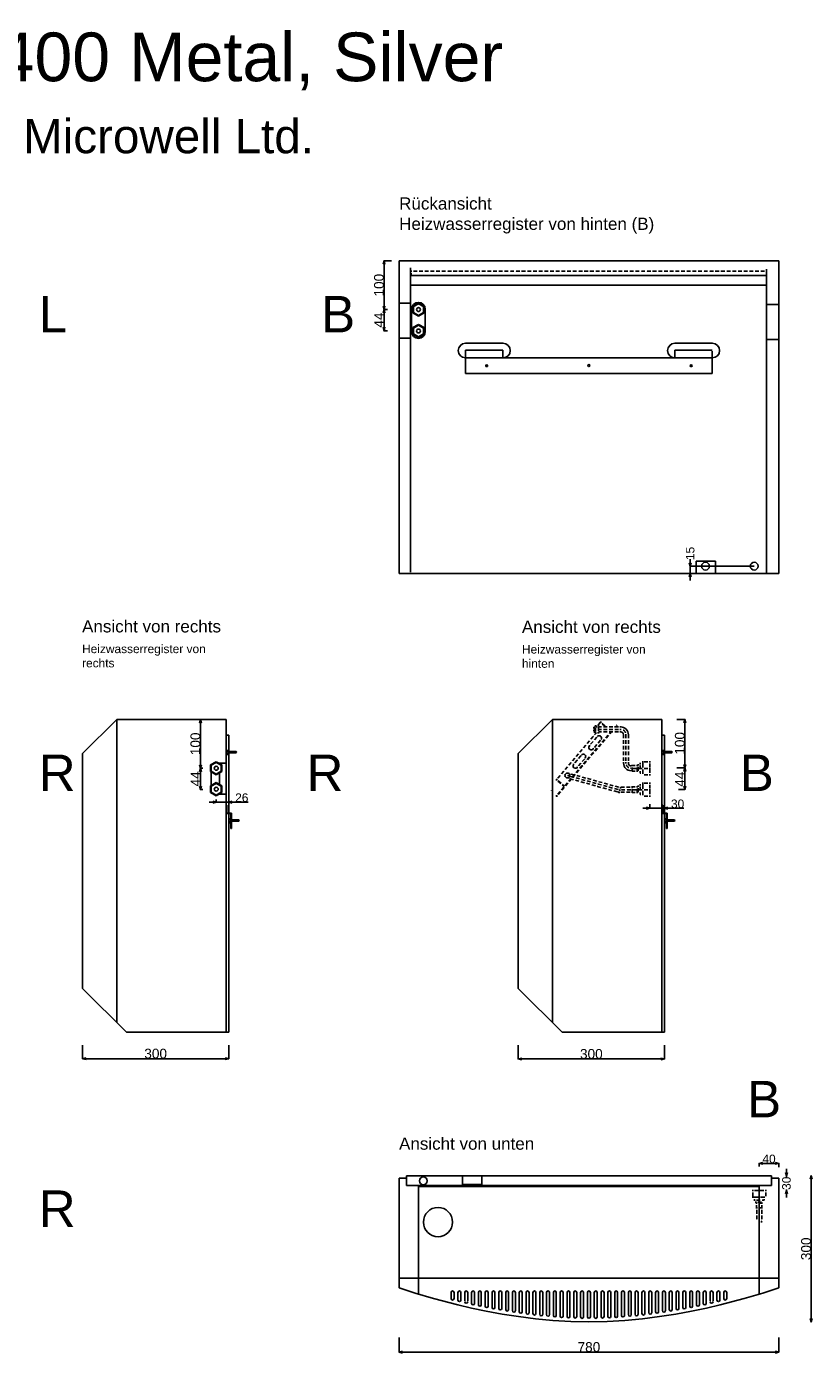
# Model space of a CAD drawing. Extents: x -700 to 2529, y -660 to 2065.
# Tile 5 of 5: x 915 to 2529, y -660 to 2065. Entities that reach past the tile are written whole.
import ezdxf

# ---------------------------------------------------------------- set-up
doc = ezdxf.new("R2010")
doc.units = 0
doc.header["$MEASUREMENT"] = 0
for name, pattern in [('Achse', [11.5, 0, -4, 7.5, 0]), ('Hidden Line', [19.5611, 14.1111, -5.45]), ('Čerchovaná', [215, 100, -50, 15, -50])]:
    doc.linetypes.add(name, pattern=pattern)
for name, color, linetype in [('Desky', 7, 'Continuous'), ('Kóty délkové', 7, 'Continuous'), ('Nábytek a zařízení', 7, 'Continuous'), ('Oblouky a kružnice', 7, 'Continuous'), ('Střechy', 7, 'Continuous'), ('Textové bloky', 7, 'Continuous'), ('W_BETON_N2', 7, 'Continuous'), ('W_BETON_N4', 7, 'Continuous'), ('W_VERBLEND_N2', 7, 'Continuous'), ('Zdi', 7, 'Continuous'), ('Čáry', 7, 'Continuous')]:
    doc.layers.add(name, color=color, linetype=linetype)
doc.styles.add('GENERATED_STYLE_1', font='ARIAL.ttf')
doc.dimstyles.new('Dimstyle_300', dxfattribs={"dimtxt": 17.5, "dimasz": 7.125, "dimexe": 0.18, "dimexo": 0, "dimgap": 0.09, "dimtad": 1, "dimdec": 0, "dimzin": 0, "dimdsep": 46, "dimtxsty": 'GENERATED_STYLE_1', "dimblk": 'ARROWHEAD_3', "dimblk1": 'ARROWHEAD_3', "dimblk2": 'ARROWHEAD_3', "dimcen": 0.09, "dimclrd": 7, "dimclre": 7, "dimclrt": 7, "dimazin": 0, "dimtfac": 1, "dimtdec": 4, "dimtmove": 0, "dimatfit": 0, "dimfxl": 1, "dimtolj": 1, "dimtzin": 0, "dimarcsym": 0})
doc.dimstyles.new('Dimstyle_4D6', dxfattribs={"dimtxt": 17.5, "dimasz": 7.125, "dimexe": 0.18, "dimexo": 0, "dimgap": 0.09, "dimtad": 1, "dimdec": 0, "dimzin": 0, "dimdsep": 46, "dimtxsty": 'GENERATED_STYLE_1', "dimblk": 'ARROWHEAD_3', "dimblk1": 'ARROWHEAD_3', "dimblk2": 'ARROWHEAD_3', "dimcen": 0.09, "dimclrd": 7, "dimclre": 7, "dimclrt": 7, "dimazin": 0, "dimtfac": 1, "dimtdec": 4, "dimtmove": 0, "dimatfit": 0, "dimfxl": 1, "dimtolj": 1, "dimtzin": 0, "dimarcsym": 0})
doc.dimstyles.new('Peter', dxfattribs={"dimtxt": 20, "dimasz": 7.125, "dimexe": 0.18, "dimexo": 0, "dimgap": 0.09, "dimtad": 1, "dimdec": 0, "dimzin": 0, "dimdsep": 46, "dimtxsty": 'GENERATED_STYLE_1', "dimblk": 'ARROWHEAD_3', "dimblk1": 'ARROWHEAD_3', "dimblk2": 'ARROWHEAD_3', "dimcen": 0.09, "dimclrd": 7, "dimclre": 7, "dimclrt": 7, "dimazin": 0, "dimtfac": 1, "dimtdec": 4, "dimtmove": 0, "dimatfit": 0, "dimfxl": 1, "dimtolj": 1, "dimtzin": 0, "dimarcsym": 0})

# ---------------------------------------------------------------- blocks, each defined once
blk = doc.blocks.new('ARROWHEAD_3')
at = {"color": 0, "linetype": 'Continuous'}
blk.add_line((0, 0), (-1, 0), dxfattribs=at)
blk.add_lwpolyline([(-1, 0.2679), (0, 0), (-1, -0.2679)], dxfattribs=at)
blk = doc.blocks.new('*D191')
at = {"layer": 'Defpoints', "color": 0}
for p in [(2225, 610), (2195, 468.4), (2195, 459.9)]:
    blk.add_point(p, dxfattribs=at)
at = {"layer": 'Kóty délkové', "color": 7, "linetype": 'Continuous', "lineweight": -2}
for p, q in [((2225, 610), (2225, 459.7)), ((2195, 468.4), (2195, 459.7)), ((2195, 459.9), (2180.8, 459.9)), ((2225, 459.9), (2195, 459.9)), ((2225, 459.9), (2264.7, 459.9)), ((2225, 459.9), (2239.3, 459.9))]:
    blk.add_line(p, q, dxfattribs=at)
at = {"layer": 'Kóty délkové', "color": 7, "lineweight": -2, "xscale": 7.124999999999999, "yscale": 7.124999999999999, "zscale": 7.124999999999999}
for p, rotation in [((2195, 459.9), 359.9999999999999), ((2225, 459.9), 179.9999999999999)]:
    blk.add_blockref('ARROWHEAD_3', p, dxfattribs=dict(at, rotation=rotation))
at = {"layer": 'Kóty délkové', "color": 7, "linetype": 'Continuous', "insert": (2252.2, 468.9), "char_height": 17.5, "attachment_point": 5, "style": 'GENERATED_STYLE_1'}
blk.add_mtext('\\A1;30', dxfattribs=at)
blk = doc.blocks.new('*D192')
at = {"layer": 'Defpoints', "color": 0}
for p in [(2278.1, 957), (2409.5, 957), (2460, 942)]:
    blk.add_point(p, dxfattribs=at)
at = {"layer": 'Kóty délkové', "color": 7, "linetype": 'Continuous', "lineweight": -2}
for p, q in [((2409.5, 957), (2277.9, 957)), ((2278.1, 964.1), (2278.1, 971.2)), ((2278.1, 942), (2278.1, 957)), ((2460, 942), (2277.9, 942)), ((2278.1, 942), (2278.1, 927.7))]:
    blk.add_line(p, q, dxfattribs=at)
at = {"layer": 'Kóty délkové', "color": 7, "lineweight": -2, "xscale": 7.124999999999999, "yscale": 7.124999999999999, "zscale": 7.124999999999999}
for p, rotation in [((2278.1, 957), 270), ((2278.1, 942), 90)]:
    blk.add_blockref('ARROWHEAD_3', p, dxfattribs=dict(at, rotation=rotation))
at = {"layer": 'Kóty délkové', "color": 7, "linetype": 'Continuous', "insert": (2278.1, 983.1), "char_height": 17.5, "attachment_point": 5, "rotation": 90, "style": 'GENERATED_STYLE_1'}
blk.add_mtext('\\A1;15', dxfattribs=at)
blk = doc.blocks.new('*D196')
at = {"layer": 'Defpoints', "color": 0}
for p in [(1330, 610), (1304.5, 477.7), (1304.5, 472.5)]:
    blk.add_point(p, dxfattribs=at)
at = {"layer": 'Kóty délkové', "color": 7, "linetype": 'Continuous', "lineweight": -2}
for p, q in [((1330, 610), (1330, 472.3)), ((1304.5, 472.5), (1290.2, 472.5)), ((1304.5, 477.7), (1304.5, 472.3)), ((1330, 472.5), (1304.5, 472.5)), ((1330, 472.5), (1369.8, 472.5)), ((1330, 472.5), (1344.2, 472.5))]:
    blk.add_line(p, q, dxfattribs=at)
at = {"layer": 'Kóty délkové', "color": 7, "lineweight": -2, "xscale": 7.124999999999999, "yscale": 7.124999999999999, "zscale": 7.124999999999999}
blk.add_blockref('ARROWHEAD_3', (1304.5, 472.5), dxfattribs=at)
at = {"layer": 'Kóty délkové', "color": 7, "lineweight": -2, "xscale": 7.124999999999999, "yscale": 7.124999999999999, "zscale": 7.124999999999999, "rotation": 180}
blk.add_blockref('ARROWHEAD_3', (1330, 472.5), dxfattribs=at)
at = {"layer": 'Kóty délkové', "color": 7, "linetype": 'Continuous', "insert": (1357, 481.5), "char_height": 17.5, "attachment_point": 5, "style": 'GENERATED_STYLE_1'}
blk.add_mtext('\\A1;26', dxfattribs=at)
blk = doc.blocks.new('SPLINE_3', base_point=(9842.7, 1897))
at = {"layer": 'W_VERBLEND_N2', "color": 7, "linetype": 'Continuous'}
blk.add_lwpolyline([(9842.7, 1897), (9875.7, 1886.1), (9913.7, 1874.8), (9963.2, 1862), (9991.5, 1855.5), (10021.9, 1849.1), (10054.2, 1843.2), (10087.9, 1837.9), (10122.9, 1833.5), (10158.9, 1830), (10195.6, 1827.8), (10232.7, 1827), (10269.9, 1827.8), (10306.6, 1830), (10342.6, 1833.5), (10377.6, 1837.9), (10411.3, 1843.2), (10443.5, 1849.1), (10474, 1855.5), (10502.3, 1862), (10551.8, 1874.8), (10589.8, 1886.1), (10622.7, 1897)], dxfattribs=at)
blk = doc.blocks.new('*D205')
at = {"layer": 'Defpoints', "color": 0}
for p in [(2475.8, -295), (2476, -295), (2475.8, -325)]:
    blk.add_point(p, dxfattribs=at)
at = {"layer": 'Kóty délkové', "color": 7, "linetype": 'Continuous', "lineweight": -2}
for p, q in [((2476, -295), (2475.6, -295)), ((2475.8, -295), (2475.8, -280.8)), ((2475.8, -295), (2475.8, -297.7)), ((2475.8, -325), (2475.6, -325)), ((2475.8, -325), (2475.8, -322.9)), ((2475.8, -325), (2475.8, -339.2))]:
    blk.add_line(p, q, dxfattribs=at)
at = {"layer": 'Kóty délkové', "color": 7, "lineweight": -2, "xscale": 7.124999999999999, "yscale": 7.124999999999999, "zscale": 7.124999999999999}
for p, rotation in [((2475.8, -295), 270), ((2475.8, -325), 90)]:
    blk.add_blockref('ARROWHEAD_3', p, dxfattribs=dict(at, rotation=rotation))
at = {"layer": 'Kóty délkové', "color": 7, "linetype": 'Continuous', "insert": (2475.8, -310.3), "char_height": 17.5, "attachment_point": 5, "rotation": 90, "style": 'GENERATED_STYLE_1'}
blk.add_mtext('\\A1;30', dxfattribs=at)
blk = doc.blocks.new('*D208')
at = {"layer": 'Defpoints', "color": 0}
for p in [(2420, -269.4), (2420, -275.7), (2460, -276.9)]:
    blk.add_point(p, dxfattribs=at)
at = {"layer": 'Kóty délkové', "color": 7, "linetype": 'Continuous', "lineweight": -2}
for p, q in [((2420, -275.7), (2420, -269.2)), ((2452.9, -269.4), (2427.1, -269.4)), ((2460, -276.9), (2460, -269.2))]:
    blk.add_line(p, q, dxfattribs=at)
at = {"layer": 'Kóty délkové', "color": 7, "lineweight": -2, "xscale": 7.124999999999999, "yscale": 7.124999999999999, "zscale": 7.124999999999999, "rotation": 180}
blk.add_blockref('ARROWHEAD_3', (2420, -269.4), dxfattribs=at)
at = {"layer": 'Kóty délkové', "color": 7, "lineweight": -2, "xscale": 7.124999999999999, "yscale": 7.124999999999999, "zscale": 7.124999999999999}
blk.add_blockref('ARROWHEAD_3', (2460, -269.4), dxfattribs=at)
at = {"layer": 'Kóty délkové', "color": 7, "linetype": 'Continuous', "insert": (2440, -260.4), "char_height": 17.5, "attachment_point": 5, "style": 'GENERATED_STYLE_1'}
blk.add_mtext('\\A1;40', dxfattribs=at)
blk = doc.blocks.new('*D236')
at = {"color": 7, "linetype": 'Continuous', "lineweight": -2}
for p, q in [((1030, -26.4), (1030, -54.7)), ((1330, -26.4), (1330, -54.7)), ((1037.1, -54.5), (1322.9, -54.5))]:
    blk.add_line(p, q, dxfattribs=at)
at = {"layer": 'Defpoints', "color": 0}
for p in [(1030, -26.4), (1330, -26.4), (1330, -54.5)]:
    blk.add_point(p, dxfattribs=at)
at = {"color": 7, "lineweight": -2, "xscale": 7.124999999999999, "yscale": 7.124999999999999, "zscale": 7.124999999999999, "rotation": 180}
blk.add_blockref('ARROWHEAD_3', (1030, -54.5), dxfattribs=at)
at = {"color": 7, "lineweight": -2, "xscale": 7.124999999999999, "yscale": 7.124999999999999, "zscale": 7.124999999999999}
blk.add_blockref('ARROWHEAD_3', (1330, -54.5), dxfattribs=at)
at = {"color": 7, "linetype": 'Continuous', "lineweight": 0, "insert": (1180, -44.2), "char_height": 20, "attachment_point": 5, "style": 'GENERATED_STYLE_1'}
blk.add_mtext('\\A1;300', dxfattribs=at)
blk = doc.blocks.new('*D240')
at = {"color": 7, "linetype": 'Continuous', "lineweight": -2}
for p, q in [((1272.2, 642), (1271.9, 642)), ((1272, 549.3), (1272, 634.9)), ((1276.9, 542.2), (1271.9, 542.2))]:
    blk.add_line(p, q, dxfattribs=at)
at = {"layer": 'Defpoints', "color": 0}
for p in [(1272, 642), (1272.2, 642), (1276.9, 542.2)]:
    blk.add_point(p, dxfattribs=at)
at = {"color": 7, "lineweight": -2, "xscale": 7.124999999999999, "yscale": 7.124999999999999, "zscale": 7.124999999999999}
for p, rotation in [((1272, 642), 90), ((1272, 542.2), 270)]:
    blk.add_blockref('ARROWHEAD_3', p, dxfattribs=dict(at, rotation=rotation))
at = {"color": 7, "linetype": 'Continuous', "lineweight": 0, "insert": (1261.7, 592.1), "char_height": 20, "attachment_point": 5, "rotation": 90, "style": 'GENERATED_STYLE_1'}
blk.add_mtext('\\A1;100', dxfattribs=at)
blk = doc.blocks.new('*D241')
at = {"color": 7, "linetype": 'Continuous', "lineweight": -2}
for p, q in [((1272.2, 542.1), (1271.9, 542.1)), ((1272, 505.3), (1272, 535)), ((1276.9, 498.1), (1271.9, 498.1))]:
    blk.add_line(p, q, dxfattribs=at)
at = {"layer": 'Defpoints', "color": 0}
for p in [(1272, 542.1), (1272.2, 542.1), (1276.9, 498.1)]:
    blk.add_point(p, dxfattribs=at)
at = {"color": 7, "lineweight": -2, "xscale": 7.124999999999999, "yscale": 7.124999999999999, "zscale": 7.124999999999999}
for p, rotation in [((1272, 542.1), 90), ((1272, 498.1), 270)]:
    blk.add_blockref('ARROWHEAD_3', p, dxfattribs=dict(at, rotation=rotation))
at = {"color": 7, "linetype": 'Continuous', "lineweight": 0, "insert": (1262, 520.1), "char_height": 20, "attachment_point": 5, "rotation": 90, "style": 'GENERATED_STYLE_1'}
blk.add_mtext('\\A1;44', dxfattribs=at)
blk = doc.blocks.new('*D256')
at = {"color": 7, "linetype": 'Continuous', "lineweight": -2}
for p, q in [((1664.5, 1584), (1648.9, 1584)), ((1649.1, 1491.2), (1649.1, 1576.9)), ((1656.3, 1484.1), (1648.9, 1484.1))]:
    blk.add_line(p, q, dxfattribs=at)
at = {"layer": 'Defpoints', "color": 0}
for p in [(1649.1, 1584), (1664.5, 1584), (1656.3, 1484.1)]:
    blk.add_point(p, dxfattribs=at)
at = {"color": 7, "lineweight": -2, "xscale": 7.124999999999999, "yscale": 7.124999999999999, "zscale": 7.124999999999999}
for p, rotation in [((1649.1, 1584), 90), ((1649.1, 1484.1), 270)]:
    blk.add_blockref('ARROWHEAD_3', p, dxfattribs=dict(at, rotation=rotation))
at = {"color": 7, "linetype": 'Continuous', "lineweight": 0, "insert": (1638.8, 1534.1), "char_height": 20, "attachment_point": 5, "rotation": 90, "style": 'GENERATED_STYLE_1'}
blk.add_mtext('\\A1;100', dxfattribs=at)
blk = doc.blocks.new('*D257')
at = {"color": 7, "linetype": 'Continuous', "lineweight": -2}
for p, q in [((1656.2, 1484.1), (1648.9, 1484.1)), ((1649.1, 1447.6), (1649.1, 1477)), ((1656, 1440.5), (1648.9, 1440.5))]:
    blk.add_line(p, q, dxfattribs=at)
at = {"layer": 'Defpoints', "color": 0}
for p in [(1649.1, 1484.1), (1656.2, 1484.1), (1656, 1440.5)]:
    blk.add_point(p, dxfattribs=at)
at = {"color": 7, "lineweight": -2, "xscale": 7.124999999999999, "yscale": 7.124999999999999, "zscale": 7.124999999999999}
for p, rotation in [((1649.1, 1484.1), 90), ((1649.1, 1440.5), 270)]:
    blk.add_blockref('ARROWHEAD_3', p, dxfattribs=dict(at, rotation=rotation))
at = {"color": 7, "linetype": 'Continuous', "lineweight": 0, "insert": (1639, 1462.3), "char_height": 20, "attachment_point": 5, "rotation": 90, "style": 'GENERATED_STYLE_1'}
blk.add_mtext('\\A1;44', dxfattribs=at)
blk = doc.blocks.new('*D261')
at = {"color": 7, "linetype": 'Continuous', "lineweight": -2}
for p, q in [((1925, -27), (1925, -55.3)), ((2225, -27), (2225, -55.3)), ((1932.1, -55.1), (2217.9, -55.1))]:
    blk.add_line(p, q, dxfattribs=at)
at = {"layer": 'Defpoints', "color": 0}
for p in [(1925, -27), (2225, -27), (2225, -55.1)]:
    blk.add_point(p, dxfattribs=at)
at = {"color": 7, "lineweight": -2, "xscale": 7.124999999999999, "yscale": 7.124999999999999, "zscale": 7.124999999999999, "rotation": 180}
blk.add_blockref('ARROWHEAD_3', (1925, -55.1), dxfattribs=at)
at = {"color": 7, "lineweight": -2, "xscale": 7.124999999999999, "yscale": 7.124999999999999, "zscale": 7.124999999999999}
blk.add_blockref('ARROWHEAD_3', (2225, -55.1), dxfattribs=at)
at = {"color": 7, "linetype": 'Continuous', "lineweight": 0, "insert": (2075, -44.8), "char_height": 20, "attachment_point": 5, "style": 'GENERATED_STYLE_1'}
blk.add_mtext('\\A1;300', dxfattribs=at)
blk = doc.blocks.new('*D270')
at = {"color": 7, "linetype": 'Continuous', "lineweight": -2}
for p, q in [((2250.7, 642.2), (2267.2, 642.2)), ((2267.1, 549.7), (2267.1, 635.1)), ((2250.8, 542.6), (2267.2, 542.6))]:
    blk.add_line(p, q, dxfattribs=at)
at = {"layer": 'Defpoints', "color": 0}
for p in [(2250.7, 642.2), (2267.1, 642.2), (2250.8, 542.6)]:
    blk.add_point(p, dxfattribs=at)
at = {"color": 7, "lineweight": -2, "xscale": 7.124999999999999, "yscale": 7.124999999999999, "zscale": 7.124999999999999}
for p, rotation in [((2267.1, 642.2), 90), ((2267.1, 542.6), 270)]:
    blk.add_blockref('ARROWHEAD_3', p, dxfattribs=dict(at, rotation=rotation))
at = {"color": 7, "linetype": 'Continuous', "lineweight": 0, "insert": (2256.8, 593.1), "char_height": 20, "attachment_point": 5, "rotation": 90, "style": 'GENERATED_STYLE_1'}
blk.add_mtext('\\A1;100', dxfattribs=at)
blk = doc.blocks.new('*D271')
at = {"color": 7, "linetype": 'Continuous', "lineweight": -2}
for p, q in [((2250.8, 542.6), (2267.2, 542.6)), ((2267, 505.4), (2267, 535.4)), ((2253.7, 498.2), (2267.2, 498.2))]:
    blk.add_line(p, q, dxfattribs=at)
at = {"layer": 'Defpoints', "color": 0}
for p in [(2250.8, 542.6), (2267, 542.6), (2253.7, 498.2)]:
    blk.add_point(p, dxfattribs=at)
at = {"color": 7, "lineweight": -2, "xscale": 7.124999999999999, "yscale": 7.124999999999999, "zscale": 7.124999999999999}
for p, rotation in [((2267, 542.6), 90), ((2267, 498.2), 270)]:
    blk.add_blockref('ARROWHEAD_3', p, dxfattribs=dict(at, rotation=rotation))
at = {"color": 7, "linetype": 'Continuous', "lineweight": 0, "insert": (2256.9, 519.6), "char_height": 20, "attachment_point": 5, "rotation": 90, "style": 'GENERATED_STYLE_1'}
blk.add_mtext('\\A1;44', dxfattribs=at)
blk = doc.blocks.new('*D273')
at = {"color": 7, "linetype": 'Continuous', "lineweight": -2}
for p, q in [((2526.4, -295), (2526.2, -295)), ((2526.4, -302.1), (2526.4, -587.7)), ((2526.4, -594.9), (2526.2, -594.9))]:
    blk.add_line(p, q, dxfattribs=at)
at = {"layer": 'Defpoints', "color": 0}
for p in [(2526.4, -295), (2526.4, -594.9), (2526.4, -594.9)]:
    blk.add_point(p, dxfattribs=at)
at = {"color": 7, "lineweight": -2, "xscale": 7.124999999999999, "yscale": 7.124999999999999, "zscale": 7.124999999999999}
for p, rotation in [((2526.4, -295), 90), ((2526.4, -594.9), 270)]:
    blk.add_blockref('ARROWHEAD_3', p, dxfattribs=dict(at, rotation=rotation))
at = {"color": 7, "linetype": 'Continuous', "lineweight": 0, "insert": (2516.1, -444.9), "char_height": 20, "attachment_point": 5, "rotation": 90, "style": 'GENERATED_STYLE_1'}
blk.add_mtext('\\A1;300', dxfattribs=at)
blk = doc.blocks.new('*D277')
at = {"color": 7, "linetype": 'Continuous', "lineweight": -2}
for p, q in [((1680, -626.9), (1680, -657.2)), ((2460, -626.9), (2460, -657.2)), ((1687.1, -657), (2452.9, -657))]:
    blk.add_line(p, q, dxfattribs=at)
at = {"layer": 'Defpoints', "color": 0}
for p in [(1680, -626.9), (2460, -626.9), (2460, -657)]:
    blk.add_point(p, dxfattribs=at)
at = {"color": 7, "lineweight": -2, "xscale": 7.124999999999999, "yscale": 7.124999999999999, "zscale": 7.124999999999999, "rotation": 180}
blk.add_blockref('ARROWHEAD_3', (1680, -657), dxfattribs=at)
at = {"color": 7, "lineweight": -2, "xscale": 7.124999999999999, "yscale": 7.124999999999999, "zscale": 7.124999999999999}
blk.add_blockref('ARROWHEAD_3', (2460, -657), dxfattribs=at)
at = {"color": 7, "linetype": 'Continuous', "lineweight": 0, "insert": (2070, -646.7), "char_height": 20, "attachment_point": 5, "style": 'GENERATED_STYLE_1'}
blk.add_mtext('\\A1;780', dxfattribs=at)

msp = doc.modelspace()

# ---------------------------------------------------------------- linework, layer by layer
at = {"layer": 'Desky', "color": 1, "linetype": 'Continuous'}
for p, q in [((2455, 1584), (1685, 1584)), ((2435, 1534), (1705, 1534))]:
    msp.add_line(p, q, dxfattribs=at)
at = {"layer": 'Desky', "color": 7, "linetype": 'Achse'}
msp.add_line((2435, 1563), (1705, 1563), dxfattribs=at)
at = {"layer": 'Desky', "color": 7, "linetype": 'Continuous'}
for p, q in [((2435, 1554), (1705, 1554)), ((1680, 957), (1680, 962)), ((2460, 957), (2460, 962))]:
    msp.add_line(p, q, dxfattribs=at)
at = {"layer": 'Nábytek a zařízení', "color": 7, "linetype": 'Continuous'}
for p, q in [((2285.4, 942), (2285, 942)), ((2286.5, 942), (2285.4, 942)), ((2288.3, 942), (2286.5, 942)), ((2290.8, 942), (2288.3, 942)), ((2293.9, 942), (2290.8, 942)), ((2297.5, 942), (2293.9, 942)), ((2301.4, 942), (2297.5, 942)), ((2305.7, 942), (2301.4, 942)), ((2310, 942), (2305.7, 942)), ((2314.3, 942), (2310, 942)), ((2318.6, 942), (2314.3, 942)), ((2322.5, 942), (2318.6, 942)), ((2326.1, 942), (2322.5, 942)), ((2329.2, 942), (2326.1, 942)), ((2331.7, 942), (2329.2, 942)), ((2333.5, 942), (2331.7, 942)), ((2334.6, 942), (2333.5, 942)), ((2335, 942), (2334.6, 942))]:
    msp.add_line(p, q, dxfattribs=at)
at = {"layer": 'Oblouky a kružnice', "color": 1, "linetype": 'Continuous'}
for centre, radius in [((1720, 1484), 4), ((1720, 1440), 4), ((1304.5, 542), 4), ((2025.8, 527.2), 5), ((1304.5, 499), 4)]:
    msp.add_circle(centre, radius, dxfattribs=at)
at = {"layer": 'Oblouky a kružnice', "color": 7, "linetype": 'Continuous'}
for centre, radius in [((1860, 1368.7), 2), ((2070, 1369), 2), ((2280, 1368.7), 2), ((2309.5, 957), 8), ((2409.5, 957), 8), ((1730, -305.3), 8), ((1760, -390), 30)]:
    msp.add_circle(centre, radius, dxfattribs=at)
for centre, radius, start, end in [((1719.8, 1484.8), 14, 0, 180), ((1719.8, 1438.8), 14, 180, 0), ((1816.5, 1399.7), 15, 90, 270), ((1893.5, 1399.7), 15, 270, 90), ((2246.5, 1399.7), 15, 90, 270), ((2323.5, 1399.7), 15, 270, 90)]:
    msp.add_arc(centre, radius, start, end, dxfattribs=at)
at = {"layer": 'Oblouky a kružnice', "color": 1, "linetype": 'Continuous'}
for centre, radius, start, end in [((2135.1, 610.8), 16, 0, 90), ((2090.9, 603.9), 5, 321.7648, 139.5836), ((2135.1, 610.8), 6, 0, 90), ((2074.7, 584.8), 5, 139.5494, 321.4774), ((2042.3, 546.8), 5, 139.5494, 321.4774), ((2058.5, 565.8), 5, 321.7648, 139.5836), ((2157.1, 552.8), 16, 180, 270), ((2157.1, 552.8), 6, 180, 270), ((2132.7, 503), 10, 249.7053, 269.6035), ((2415, -387.3), 10, 339.7053, 359.6035)]:
    msp.add_arc(centre, radius, start, end, dxfattribs=at)
at = {"layer": 'Oblouky a kružnice', "color": 1, "linetype": 'Achse'}
for centre, start, end in [((2135.1, 610.8), 0, 90), ((2157.1, 552.8), 180, 270)]:
    msp.add_arc(centre, 11, start, end, dxfattribs=at)
at = {"layer": 'Střechy', "color": 7, "linetype": 'Continuous'}
for p, q in [((1680, 1584), (2460, 1584)), ((1680, 1509.9), (1680, 1517)), ((2460, 1509.9), (2460, 1517)), ((2460, 1509.9), (2460, 1517))]:
    msp.add_line(p, q, dxfattribs=at)
at = {"layer": 'W_BETON_N2', "color": 7, "linetype": 'Continuous'}
for p, q in [((1100, 642), (1030, 572)), ((1100, 20), (1100, 642)), ((1100, 642), (1325, 642)), ((1995, 642), (1925, 572)), ((1995, 20), (1995, 642)), ((1030, 90), (1030, 572)), ((1925, 90), (1925, 572)), ((1120, 0), (1030, 90)), ((2015, 0), (1925, 90)), ((1695, -295), (1695, -315)), ((1680, -525), (1680, -505)), ((2460, -525), (2460, -505)), ((1787, -547.7), (1787, -534.3)), ((1793, -547.7), (1793, -534.5)), ((1801, -550.3), (1801, -534.3)), ((1807, -550.3), (1807, -534.5)), ((1815, -552.6), (1815, -534.3)), ((1821, -552.6), (1821, -534.5)), ((1829, -556.9), (1829, -534.3)), ((1835, -556.9), (1835, -534.5)), ((1843, -559.8), (1843, -534.3)), ((1849, -559.8), (1849, -534.5)), ((1857, -562.7), (1857, -534.3)), ((1863, -562.7), (1863, -534.5)), ((1871, -565.1), (1871, -534.3)), ((1877, -565.1), (1877, -534.5)), ((1885, -567.4), (1885, -534.3)), ((1891, -567.4), (1891, -534.5)), ((1899, -569.8), (1899, -534.3)), ((1905, -569.8), (1905, -534.5)), ((1913, -571.9), (1913, -534.3)), ((1919, -571.9), (1919, -534.5)), ((1927, -574.3), (1927, -534.3)), ((1933, -574.3), (1933, -534.5)), ((1941, -576), (1941, -534.3)), ((1947, -576), (1947, -534.5)), ((1955, -578), (1955, -534.3)), ((1961, -578), (1961, -534.5)), ((1969, -579.4), (1969, -534.3)), ((1975, -579.4), (1975, -534.5)), ((1983, -580.1), (1983, -534.3)), ((1989, -580.1), (1989, -534.5)), ((1997, -581.8), (1997, -534.3)), ((2003, -581.8), (2003, -534.5)), ((2011, -583), (2011, -534.3)), ((2017, -583), (2017, -534.5)), ((2025, -583.6), (2025, -534.3)), ((2031, -583.6), (2031, -534.5)), ((2039, -584), (2039, -534.3)), ((2045, -584), (2045, -534.5)), ((2053, -584.8), (2053, -534.3)), ((2059, -584.8), (2059, -534.5)), ((2067, -584.6), (2067, -534.3)), ((2073, -584.6), (2073, -534.5)), ((2081, -584.8), (2081, -534.5)), ((2087, -584.8), (2087, -534.3)), ((2095, -584), (2095, -534.5)), ((2101, -584), (2101, -534.3)), ((2109, -583.6), (2109, -534.5)), ((2115, -583.6), (2115, -534.3)), ((2123, -583), (2123, -534.5)), ((2129, -583), (2129, -534.3)), ((2137, -581.8), (2137, -534.5)), ((2143, -581.8), (2143, -534.3)), ((2151, -580.1), (2151, -534.5)), ((2157, -580.1), (2157, -534.3)), ((2165, -579.4), (2165, -534.5)), ((2171, -579.4), (2171, -534.3)), ((2179, -578), (2179, -534.5)), ((2185, -578), (2185, -534.3)), ((2193, -576), (2193, -534.5)), ((2199, -576), (2199, -534.3)), ((2207, -574.3), (2207, -534.5)), ((2213, -574.3), (2213, -534.3)), ((2221, -571.9), (2221, -534.5)), ((2227, -571.9), (2227, -534.3)), ((2235, -569.8), (2235, -534.5)), ((2241, -569.8), (2241, -534.3)), ((2249, -567.4), (2249, -534.5)), ((2255, -567.4), (2255, -534.3)), ((2263, -565.1), (2263, -534.5)), ((2269, -565.1), (2269, -534.3)), ((2277, -562.7), (2277, -534.5)), ((2283, -562.7), (2283, -534.3)), ((2291, -559.8), (2291, -534.5)), ((2297, -559.8), (2297, -534.3)), ((2305, -556.9), (2305, -534.5)), ((2311, -556.9), (2311, -534.3)), ((2319, -552.6), (2319, -534.5)), ((2325, -552.6), (2325, -534.3)), ((2333, -550.3), (2333, -534.5)), ((2339, -550.3), (2339, -534.3)), ((2347, -547.7), (2347, -534.5)), ((2353, -547.7), (2353, -534.3))]:
    msp.add_line(p, q, dxfattribs=at)
at = {"layer": 'W_BETON_N4', "color": 7, "linetype": 'Continuous'}
for centre, start, end in [((1790, -534.5), 0, 180), ((1804, -534.5), 0, 180), ((1818, -534.5), 0, 180), ((1832, -534.5), 0, 180), ((1846, -534.5), 0, 180), ((1860, -534.5), 0, 180), ((1874, -534.5), 0, 180), ((1888, -534.5), 0, 180), ((1902, -534.5), 0, 180), ((1916, -534.5), 0, 180), ((1930, -534.5), 0, 180), ((1944, -534.5), 0, 180), ((1958, -534.5), 0, 180), ((1972, -534.5), 0, 180), ((1986, -534.5), 0, 180), ((2000, -534.5), 0, 180), ((2014, -534.5), 0, 180), ((2028, -534.5), 0, 180), ((2042, -534.5), 0, 180), ((2056, -534.5), 0, 180), ((2070, -534.5), 0, 180), ((2084, -534.5), 0, 180), ((2098, -534.5), 0, 180), ((2112, -534.5), 0, 180), ((2126, -534.5), 0, 180), ((2140, -534.5), 0, 180), ((2154, -534.5), 0, 180), ((2168, -534.5), 0, 180), ((2182, -534.5), 0, 180), ((2196, -534.5), 0, 180), ((2210, -534.5), 0, 180), ((2224, -534.5), 0, 180), ((2238, -534.5), 0, 180), ((2252, -534.5), 0, 180), ((2266, -534.5), 0, 180), ((2280, -534.5), 0, 180), ((2294, -534.5), 0, 180), ((2308, -534.5), 0, 180), ((2322, -534.5), 0, 180), ((2336, -534.5), 0, 180), ((2350, -534.5), 0, 180), ((1790, -547.2), 180, 0), ((1804, -550.3), 180, 0), ((1818, -553.8), 180, 0), ((1832, -556.9), 180, 0), ((1846, -559.8), 180, 0), ((1860, -562.7), 180, 0), ((1874, -565.1), 180, 0), ((1888, -567.4), 180, 0), ((1902, -569.8), 180, 0), ((1916, -571.9), 180, 0), ((2224, -571.9), 180, 0), ((2238, -569.8), 180, 0), ((2252, -567.4), 180, 0), ((2266, -565.1), 180, 0), ((2280, -562.7), 180, 0), ((2294, -559.8), 180, 0), ((2308, -556.9), 180, 0), ((2322, -553.8), 180, 0), ((2336, -550.3), 180, 0), ((2350, -547.2), 180, 0), ((1930, -574.3), 180, 0), ((1944, -576), 180, 0), ((1958, -578), 180, 0), ((1972, -579.4), 180, 0), ((1986, -580.1), 180, 0), ((2000, -581.8), 180, 0), ((2014, -583), 180, 0), ((2028, -583.6), 180, 0), ((2042, -584), 180, 0), ((2056, -584.8), 180, 0), ((2070, -584.6), 180, 0), ((2084, -584.8), 180, 0), ((2098, -584), 180, 0), ((2112, -583.6), 180, 0), ((2126, -583), 180, 0), ((2140, -581.8), 180, 0), ((2154, -580.1), 180, 0), ((2168, -579.4), 180, 0), ((2182, -578), 180, 0), ((2196, -576), 180, 0), ((2210, -574.3), 180, 0)]:
    msp.add_arc(centre, 3, start, end, dxfattribs=at)
at = {"layer": 'Zdi', "color": 7, "linetype": 'Continuous'}
for p, q in [((1680, 1584), (1685, 1584)), ((1680, 957), (1680, 1584)), ((1705, 1584), (2435, 1584)), ((2455, 1584), (2460, 1584)), ((2460, 962), (2460, 1584)), ((1703.8, 944.8), (1703.8, 1569.8)), ((2435, 1567), (2435, 942)), ((1705, 1534), (2435, 1534)), ((2460, 1517), (2460, 1022)), ((2460, 1017), (2460, 957)), ((1680, 957), (1680, 942)), ((2460, 957), (2460, 942)), ((1705, 942), (1680, 942)), ((2285, 942), (1705, 942)), ((2435, 942), (2335, 942)), ((2460, 942), (2435, 942))]:
    msp.add_line(p, q, dxfattribs=at)
at = {"layer": 'Čáry', "color": 7, "linetype": 'Achse'}
for p, q in [((1705, 1563), (1705, 1554)), ((2435, 1563), (2435, 1554)), ((1993.1, 495.9), (1992.3, 496.5))]:
    msp.add_line(p, q, dxfattribs=at)
at = {"layer": 'Čáry', "color": 7, "linetype": 'Continuous'}
for p, q in [((1703.8, 1497.3), (1680, 1497.3)), ((1705.8, 1438.8), (1705.8, 1484.8)), ((1733.8, 1438.8), (1733.8, 1484.8)), ((2435, 1494.5), (2460, 1494.5)), ((1703.8, 1425.3), (1680, 1425.3)), ((2435, 1422.5), (2460, 1422.5)), ((1816.5, 1414.7), (1893.6, 1414.7)), ((1816.5, 1400.7), (1893.5, 1400.7)), ((1816.5, 1352.7), (1816.5, 1400.7)), ((2246.5, 1414.7), (2323.6, 1414.7)), ((2323.5, 1400.7), (2246.5, 1400.7)), ((2323.5, 1384.7), (1816.5, 1384.7)), ((2323.5, 1352.7), (2323.5, 1384.7)), ((2323.5, 1352.7), (1816.5, 1352.7)), ((2290, 942), (2290, 967)), ((2330, 967), (2290, 967)), ((2330, 942), (2330, 967)), ((1325, 642), (1152.8, 642)), ((1325, 0), (1325, 642)), ((2220, 642), (1995, 642)), ((2220, 0), (2220, 642)), ((1330, 610), (1325, 610)), ((1330, 0), (1330, 610)), ((2225, 610), (2220, 610)), ((2225, 0), (2225, 610)), ((1325, 578.5), (1329, 578.5)), ((1325, 570.5), (1325, 578.5)), ((1325, 576.5), (1329, 576.5)), ((1325, 572.5), (1329, 572.5)), ((1329, 570.5), (1329, 578.5)), ((1329, 576.5), (1345.1, 576.5)), ((1329, 573.5), (1345.1, 573.5)), ((1345.1, 576.5), (1346, 575)), ((1345.1, 573.5), (1346, 575)), ((2220, 578.5), (2224, 578.5)), ((2220, 570.5), (2220, 578.5)), ((2220, 576.5), (2224, 576.5)), ((2220, 572.5), (2224, 572.5)), ((2224, 570.5), (2224, 578.5)), ((2224, 576.5), (2240.1, 576.5)), ((2224, 573.5), (2240.1, 573.5)), ((2240.1, 576.5), (2241, 575)), ((2240.1, 573.5), (2241, 575)), ((1310.4, 552.2), (1326, 552.2)), ((1325, 570.5), (1329, 570.5)), ((2220, 570.5), (2224, 570.5)), ((1294.1, 534.5), (1294.1, 506.5)), ((1311, 508.7), (1311, 532.3)), ((1310.3, 488.8), (1325.9, 488.8)), ((1325.5, 449), (1325.5, 466)), ((1326.5, 466), (1325.5, 466)), ((1326.5, 450), (1326.5, 466)), ((2220.5, 449), (2220.5, 466)), ((2221.5, 466), (2220.5, 466)), ((2221.5, 450), (2221.5, 466)), ((1325.5, 449), (1334.5, 449)), ((1326.5, 450), (1335.5, 450)), ((1330.5, 438), (1334.5, 438)), ((1330.5, 430), (1330.5, 438)), ((1330.5, 436), (1334.5, 436)), ((1334.5, 418), (1334.5, 449)), ((1335.5, 418), (1335.5, 450)), ((2220.5, 449), (2229.5, 449)), ((2221.5, 450), (2230.5, 450)), ((2225.5, 438), (2229.5, 438)), ((2225.5, 430), (2225.5, 438)), ((2225.5, 436), (2229.5, 436)), ((2229.5, 418), (2229.5, 449)), ((2230.5, 418), (2230.5, 450)), ((1330.5, 432), (1334.5, 432)), ((1330.5, 430), (1334.5, 430)), ((1334.5, 436), (1350.7, 436)), ((1334.5, 433), (1350.7, 433)), ((1335.5, 418), (1334.5, 418)), ((1350.7, 436), (1351.5, 434.5)), ((1350.7, 433), (1351.5, 434.5)), ((2225.5, 432), (2229.5, 432)), ((2225.5, 430), (2229.5, 430)), ((2229.5, 436), (2245.7, 436)), ((2229.5, 433), (2245.7, 433)), ((2230.5, 418), (2229.5, 418)), ((2245.7, 436), (2246.5, 434.5)), ((2245.7, 433), (2246.5, 434.5)), ((1330, 0), (1120, 0)), ((2225, 0), (2015, 0)), ((1330, 0), (1120, 0)), ((1695, -295), (1695, -315)), ((2445, -295), (1695, -295)), ((1810, -312.7), (1810, -295)), ((1850, -312.7), (1850, -295)), ((2445, -295), (2445, -315)), ((1680, -300), (1695, -300)), ((1680, -300), (1680, -505)), ((1695, -315), (2445, -315)), ((1720, -317), (2420, -317)), ((1720, -317), (1720, -538.3)), ((1830, -312.7), (1810, -312.7)), ((1830, -312.7), (1850, -312.7)), ((2420, -317), (2420, -538.1)), ((2460, -300), (2445, -300)), ((2460, -300), (2460, -505)), ((1680, -505), (2460, -505))]:
    msp.add_line(p, q, dxfattribs=at)
at = {"layer": 'Čáry', "color": 1, "linetype": 'Continuous'}
for p, q in [((1720, 1497.5), (1708.3, 1490.8)), ((1708.3, 1490.8), (1708.3, 1477.2)), ((1708.3, 1477.2), (1720, 1470.5)), ((1709.6, 1490), (1720, 1496)), ((1709.6, 1478), (1709.6, 1490)), ((1720, 1472), (1709.6, 1478)), ((1731.7, 1490.8), (1720, 1497.5)), ((1720, 1496), (1730.4, 1490)), ((1730.4, 1478), (1720, 1472)), ((1720, 1470.5), (1731.7, 1477.2)), ((1730.4, 1490), (1730.4, 1478)), ((1731.7, 1477.2), (1731.7, 1490.8)), ((1720, 1453.5), (1708.3, 1446.8)), ((1708.3, 1446.8), (1708.3, 1433.2)), ((1709.6, 1446), (1720, 1452)), ((1709.6, 1434), (1709.6, 1446)), ((1731.7, 1446.8), (1720, 1453.5)), ((1720, 1452), (1730.4, 1446)), ((1730.4, 1446), (1730.4, 1434)), ((1731.7, 1433.2), (1731.7, 1446.8)), ((1708.3, 1433.2), (1720, 1426.5)), ((1720, 1428), (1709.6, 1434)), ((1730.4, 1434), (1720, 1428)), ((1720, 1426.5), (1731.7, 1433.2)), ((1292.8, 548.8), (1304.5, 555.5)), ((1292.8, 535.3), (1292.8, 548.8)), ((1304.5, 554), (1294.1, 548)), ((1294.1, 548), (1294.1, 536)), ((1304.5, 555.5), (1316.2, 548.8)), ((1314.9, 548), (1304.5, 554)), ((1314.9, 536), (1314.9, 548)), ((1316.2, 548.8), (1316.2, 535.3)), ((1304.5, 528.5), (1292.8, 535.3)), ((1294.1, 536), (1304.5, 530)), ((1304.5, 530), (1314.9, 536)), ((1316.2, 535.3), (1304.5, 528.5)), ((1292.8, 505.8), (1304.5, 512.5)), ((1292.8, 492.3), (1292.8, 505.8)), ((1304.5, 485.5), (1292.8, 492.3)), ((1304.5, 511), (1294.1, 505)), ((1294.1, 505), (1294.1, 493)), ((1294.1, 493), (1304.5, 487)), ((1304.5, 512.5), (1316.2, 505.8)), ((1314.9, 505), (1304.5, 511)), ((1304.5, 487), (1314.9, 493)), ((1316.2, 492.3), (1304.5, 485.5)), ((1314.9, 493), (1314.9, 505)), ((1316.2, 505.8), (1316.2, 492.3))]:
    msp.add_line(p, q, dxfattribs=at)
at = {"layer": 'Čáry', "color": 7, "linetype": 'Hidden Line'}
for p, q in [((1893.5, 1400.7), (1893.5, 1384.7)), ((2246.5, 1400.7), (2246.5, 1384.7)), ((2323.5, 1384.7), (2323.5, 1400.7))]:
    msp.add_line(p, q, dxfattribs=at)
at = {"layer": 'Čáry', "color": 1, "linetype": 'Achse'}
for p, q in [((2081.5, 616.1), (2081.5, 627.6)), ((2081.5, 627.6), (2083.6, 627.6)), ((2089.4, 628.8), (2083.6, 628.8)), ((2083.6, 628.8), (2083.6, 614.9)), ((2085.8, 626.8), (2094.4, 636.9)), ((2089.4, 614.9), (2089.4, 628.8)), ((2135.1, 626.8), (2089.4, 626.8)), ((2093.8, 636.2), (2104.8, 626.8)), ((2094.4, 636.9), (2106.4, 626.8)), ((2123.6, 626.8), (2127.1, 630.9)), ((2124.9, 626.8), (2127.9, 630.3)), ((2127.9, 630.3), (2127.1, 630.9)), ((2003.2, 485.4), (2115.1, 616.8)), ((2003.2, 518.2), (2085.5, 614.9)), ((2004, 484.8), (2116.4, 616.8)), ((2070.9, 588.1), (2087.1, 607.1)), ((2078.6, 581.7), (2094.8, 600.8)), ((2081.5, 625.2), (2080.3, 625.2)), ((2080.3, 625.2), (2080.3, 618.4)), ((2135.1, 621.8), (2080.3, 621.8)), ((2080.3, 618.4), (2081.5, 618.4)), ((2083.6, 616.1), (2081.5, 616.1)), ((2083.6, 614.9), (2089.4, 614.9)), ((2135.1, 616.8), (2089.4, 616.8)), ((2141.1, 552.8), (2141.1, 614.6)), ((2146.1, 552.8), (2146.1, 614.6)), ((2151.1, 552.8), (2151.1, 614.6)), ((2038.5, 550), (2054.7, 569)), ((2046.2, 543.6), (2062.4, 562.7)), ((2159, 546.8), (2157.1, 546.8)), ((2159, 547.3), (2159, 536.3)), ((2169, 547.3), (2159, 547.3)), ((2169, 547.8), (2169, 535.8)), ((2171, 547.8), (2169, 547.8)), ((2171, 548.8), (2171, 534.8)), ((2175, 548.8), (2171, 548.8)), ((2181, 551.8), (2175, 551.8)), ((2175, 551.8), (2175, 531.8)), ((2195, 555.3), (2181, 555.3)), ((2181, 555.3), (2181, 528.3)), ((2195, 528.3), (2195, 555.3)), ((2003.2, 518.2), (2019.4, 504.4)), ((2003.9, 519), (2020.1, 505.2)), ((2132.4, 492.2), (2024.5, 522.4)), ((2133.8, 497.1), (2025.8, 527.2)), ((2135.1, 501.9), (2027.1, 532)), ((2195, 541.8), (2157.1, 541.8)), ((2159, 536.8), (2157.1, 536.8)), ((2169, 536.3), (2159, 536.3)), ((2171, 535.8), (2169, 535.8)), ((2175, 534.8), (2171, 534.8)), ((2181, 531.8), (2175, 531.8)), ((2195, 528.3), (2181, 528.3)), ((2195, 498), (2131.7, 498)), ((2159, 493), (2132.6, 493)), ((2159, 503), (2132.7, 503)), ((2159, 503.5), (2159, 492.5)), ((2169, 503.5), (2159, 503.5)), ((2169, 492.5), (2159, 492.5)), ((2169, 504), (2169, 492)), ((2171, 504), (2169, 504)), ((2171, 492), (2169, 492)), ((2171, 505), (2171, 491)), ((2175, 505), (2171, 505)), ((2175, 491), (2171, 491)), ((2181, 508), (2175, 508)), ((2175, 508), (2175, 488)), ((2195, 511.5), (2181, 511.5)), ((2181, 511.5), (2181, 484.5)), ((2195, 484.5), (2195, 511.5)), ((2181, 488), (2175, 488)), ((2195, 484.5), (2181, 484.5)), ((2433.5, -325), (2406.5, -325)), ((2406.5, -325), (2406.5, -339)), ((2420, -325), (2420, -388.3)), ((2433.5, -325), (2433.5, -339)), ((2406.5, -339), (2433.5, -339)), ((2410, -339), (2410, -345)), ((2410, -345), (2430, -345)), ((2413, -345), (2413, -349)), ((2413, -349), (2427, -349)), ((2414, -349), (2414, -351)), ((2414, -351), (2426, -351)), ((2414.5, -351), (2414.5, -361)), ((2425.5, -351), (2425.5, -361)), ((2426, -349), (2426, -351)), ((2427, -345), (2427, -349)), ((2430, -339), (2430, -345)), ((2414.5, -361), (2425.5, -361)), ((2415, -361), (2415, -387.3)), ((2425, -361), (2425, -387.4))]:
    msp.add_line(p, q, dxfattribs=at)
at = {"layer": 'Čáry', "color": 7, "linetype": 'Čerchovaná'}
for p, q in [((1329, 576.1), (1345.4, 576.1)), ((1329, 573.9), (1345.4, 573.9)), ((2224, 576.1), (2240.4, 576.1)), ((2224, 573.9), (2240.4, 573.9)), ((1334.5, 435.6), (1350.9, 435.6)), ((1334.5, 433.4), (1350.9, 433.4)), ((2229.5, 435.6), (2245.9, 435.6)), ((2229.5, 433.4), (2245.9, 433.4))]:
    msp.add_line(p, q, dxfattribs=at)

# ---------------------------------------------------------------- block references
at = {"layer": 'W_VERBLEND_N2', "color": 7, "linetype": 'Continuous'}
msp.add_blockref('SPLINE_3', (1680, -525), dxfattribs=at)

# ---------------------------------------------------------------- texts
at = {"layer": 'Textové bloky', "color": 7, "style": 'GENERATED_STYLE_1'}
for s, insert, char_height, width, attachment_point in [('{DRY300/DRY400 Metal, Silver}', (942.7, 1993.6), 100, 3018.994, 5), ('{v. 01/2014, Microwell Ltd.}', (951, 1833.5), 70, 3005.141, 5), ('{Rückansicht\\PHeizwasserregister von hinten (B)}', (1680.2, 1714.3), 25, 750, 1), ('{\\C1;L}', (940, 1512), 75, 291.06, 1), ('{\\C1;B}', (1520, 1512), 75, 291.06, 1), ('{Ansicht von rechts}', (1028.9, 845.9), 25, 470.248, 1), ('{Ansicht von rechts}', (1932.5, 845), 25, 470.248, 1), ('{Heizwasserregister von rechts}', (1028.9, 795.9), 17.5, 255.516, 1), ('{Heizwasserregister von hinten}', (1932.5, 795), 17.5, 255.516, 1), ('{\\C1;R}', (940, 570), 75, 291.06, 1), ('{\\C1;R}', (1490, 570), 75, 291.06, 1), ('{\\C1;B}', (2380, 570), 75, 291.06, 1), ('{\\C1;B}', (2395, -100), 75, 291.06, 1), ('{Ansicht von unten}', (1680, -216.4), 25, 340.436, 1), ('{\\C1;R}', (940, -325), 75, 291.06, 1)]:
    msp.add_mtext(s, dxfattribs=dict(at, insert=insert, char_height=char_height, width=width, attachment_point=attachment_point))

# ---------------------------------------------------------------- dimensions: what is measured, and where the dimension line sits
at = {"linetype": 'Continuous', "lineweight": 0}
for base, p1, p2, picture, middle in [((1649.1, 1584), (1656.3, 1484.1), (1664.5, 1584), '*D256', (1638.8, 1534.1)), ((1649.1, 1484.1), (1656, 1440.5), (1656.2, 1484.1), '*D257', (1639, 1462.3)), ((1272, 642), (1276.9, 542.2), (1272.2, 642), '*D240', (1261.7, 592.1)), ((1272, 542.1), (1276.9, 498.1), (1272.2, 542.1), '*D241', (1262, 520.1)), ((2526.4, -594.9), (2526.4, -295), (2526.4, -594.9), '*D273', (2516.1, -444.9))]:
    dim = msp.add_linear_dim(base=base, p1=p1, p2=p2, angle=90, dimstyle='Peter', dxfattribs=at)
    dim.commit()
    dim.dimension.update_dxf_attribs({"geometry": picture, "text_midpoint": middle})
for base, p1, p2, picture, middle in [((2267.1, 642.2), (2250.8, 542.6), (2250.7, 642.2), '*D270', (2267.1, 593.1)), ((2267, 542.6), (2253.7, 498.2), (2250.8, 542.6), '*D271', (2267, 519.6))]:
    dim = msp.add_linear_dim(base=base, p1=p1, p2=p2, angle=90, dimstyle='Peter', dxfattribs=at)
    dim.commit()
    dim.dimension.update_dxf_attribs({"geometry": picture, "text_midpoint": middle, "dimtype": 160})
for base, p1, p2, picture, middle in [((1330, -54.5), (1030, -26.4), (1330, -26.4), '*D236', (1180, -54.5)), ((2225, -55.1), (1925, -27), (2225, -27), '*D261', (2075, -55.1)), ((2460, -657), (1680, -626.9), (2460, -626.9), '*D277', (2070, -657))]:
    dim = msp.add_linear_dim(base=base, p1=p1, p2=p2, dimstyle='Peter', dxfattribs=at)
    dim.commit()
    dim.dimension.update_dxf_attribs({"geometry": picture, "text_midpoint": middle, "dimtype": 160})
at = {"layer": 'Kóty délkové', "color": 7, "linetype": 'Continuous'}
dim = msp.add_linear_dim(base=(2278.1, 957), p1=(2460, 942), p2=(2409.5, 957), angle=90, dimstyle='Dimstyle_300', dxfattribs=at)
dim.commit()
dim.dimension.update_dxf_attribs({"geometry": '*D192', "text_midpoint": (2278.1, 983.1), "text_rotation": 90})
for base, p1, p2, picture, middle in [((1304.4756, 472.4903), (1330, 610), (1304.4756, 477.6508), '*D196', (1357.01, 472.4903)), ((2195, 459.9), (2225, 610), (2195, 468.4), '*D191', (2252.2, 459.9)), ((2420, -269.4), (2460, -276.9), (2420, -275.7), '*D208', (2440, -269.4))]:
    dim = msp.add_linear_dim(base=base, p1=p1, p2=p2, angle=180, dimstyle='Dimstyle_4D6', dxfattribs=at)
    dim.commit()
    dim.dimension.update_dxf_attribs({"geometry": picture, "text_midpoint": middle, "dimtype": 160})
dim = msp.add_linear_dim(base=(2475.8, -295), p1=(2475.8, -325), p2=(2476, -295), angle=90, dimstyle='Dimstyle_4D6', dxfattribs=at)
dim.commit()
dim.dimension.update_dxf_attribs({"geometry": '*D205', "text_midpoint": (2475.8, -310.3), "dimtype": 160, "text_rotation": 90})

doc.saveas('drawing.dxf')
